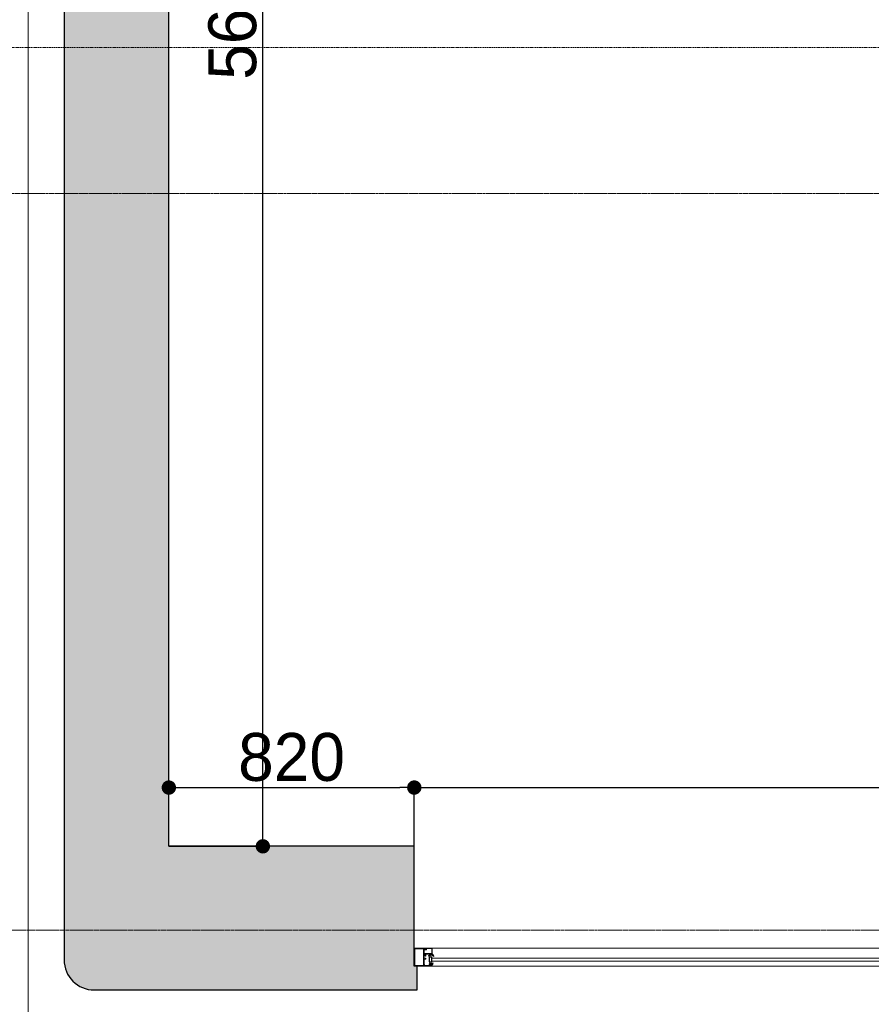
# Model space of a CAD drawing. Header units: feet. Extents: x 1537802 to 2072561, y 4461723 to 4732600.
# Tile 46 of 113: x 1842039 to 1844884, y 4637932 to 4641223. Entities that reach past the tile are written whole.
import ezdxf

# ---------------------------------------------------------------- set-up
doc = ezdxf.new("R2010")
doc.units = ezdxf.units.FT
doc.header["$MEASUREMENT"] = 0
doc.header["$PDMODE"] = 98
doc.header["$PDSIZE"] = 0.3
doc.linetypes.add('CENTER2', pattern=[1.125, 0.75, -0.125, 0.125, -0.125])
doc.linetypes.add('HIDDEN-2-1', pattern=[3, 2, -1])
doc.layers.add('CAM', color=154, linetype='Continuous')
doc.layers.add('ZOMEBI', color=20, linetype='Continuous')
doc.layers.add('gor', color=251, linetype='Continuous', lineweight=5)
doc.dimstyles.new('ZO M100 Ark', dxfattribs={"dimscale": 8, "dimtxt": 8, "dimasz": 3, "dimexe": 0.5, "dimexo": 0, "dimgap": 2, "dimtad": 1, "dimtoh": 1, "dimdec": 0, "dimlfac": 10, "dimzin": 9, "dimtxsty": 'Standard', "dimblk": 'OBLIQUE', "dimcen": 2.5085, "dimdle": 0.5, "dimclrd": 20, "dimclre": 20, "dimclrt": 20, "dimadec": 0, "dimazin": 0, "dimtfac": 1, "dimtdec": 0, "dimtofl": 0, "dimtmove": 0, "dimatfit": 3, "dimfxl": 1, "dimarcsym": 0})

# ---------------------------------------------------------------- blocks, each defined once
blk = doc.blocks.new('_Dot')
at = {"color": 0, "linetype": 'ByBlock', "lineweight": -2}
blk.add_line((-0.5, 0), (-1, 0), dxfattribs=at)
at = {"color": 0, "linetype": 'ByBlock', "lineweight": 40, "const_width": 0.5}
blk.add_lwpolyline([(-0.25, 0, 1), (0.25, 0, 1)], format="xyb", close=True, dxfattribs=at)
blk = doc.blocks.new('*D5638')
at = {"layer": 'Defpoints', "color": 0, "lineweight": 30, "transparency": 16777216}
for p in [(1842536.9, 4644059.8), (1842851, 4644059.8), (1842536.9, 4638459.8)]:
    blk.add_point(p, dxfattribs=at)
at = {"layer": 'ZOMEBI', "color": 5, "lineweight": -2, "transparency": 16777216}
for p, q in [((1842536.9, 4644059.8), (1842871, 4644059.8)), ((1842851, 4638507.8), (1842851, 4644011.8)), ((1842536.9, 4638459.8), (1842871, 4638459.8))]:
    blk.add_line(p, q, dxfattribs=at)
at = {"layer": 'ZOMEBI', "color": 5, "lineweight": -2, "transparency": 16777216, "xscale": 48, "yscale": 48, "zscale": 48}
for p, rotation in [((1842851, 4644059.8), 90), ((1842851, 4638459.8), 270)]:
    blk.add_blockref('_Dot', p, dxfattribs=dict(at, rotation=rotation))
at = {"layer": 'ZOMEBI', "color": 5, "lineweight": 5, "transparency": 16777216, "insert": (1842749.9, 4641259.8), "char_height": 160, "attachment_point": 5, "rotation": 90}
blk.add_mtext('5600', dxfattribs=at)
blk = doc.blocks.new('*D5668')
at = {"layer": 'Defpoints', "color": 0, "lineweight": 30, "transparency": 16777216}
for p in [(1843356.9, 4638656.2), (1842536.9, 4638459.8), (1843356.9, 4638459.8)]:
    blk.add_point(p, dxfattribs=at)
at = {"layer": 'ZOMEBI', "color": 5, "lineweight": -2, "transparency": 16777216}
for p, q in [((1842536.9, 4638459.8), (1842536.9, 4638676.2)), ((1843356.9, 4638459.8), (1843356.9, 4638676.2)), ((1842584.9, 4638656.2), (1843308.9, 4638656.2))]:
    blk.add_line(p, q, dxfattribs=at)
at = {"layer": 'ZOMEBI', "color": 5, "lineweight": -2, "transparency": 16777216, "xscale": 48, "yscale": 48, "zscale": 48, "rotation": 180}
blk.add_blockref('_Dot', (1842536.9, 4638656.2), dxfattribs=at)
at = {"layer": 'ZOMEBI', "color": 5, "lineweight": -2, "transparency": 16777216, "xscale": 48, "yscale": 48, "zscale": 48}
blk.add_blockref('_Dot', (1843356.9, 4638656.2), dxfattribs=at)
at = {"layer": 'ZOMEBI', "color": 5, "lineweight": 5, "transparency": 16777216, "insert": (1842946.9, 4638757.4), "char_height": 160, "attachment_point": 5}
blk.add_mtext('820', dxfattribs=at)
blk = doc.blocks.new('*D5669')
at = {"layer": 'Defpoints', "color": 0, "lineweight": 30, "transparency": 16777216}
for p in [(1847656.9, 4638656.2), (1843356.9, 4638459.8), (1847656.9, 4638459.8)]:
    blk.add_point(p, dxfattribs=at)
at = {"layer": 'ZOMEBI', "color": 5, "lineweight": -2, "transparency": 16777216}
for p, q in [((1843356.9, 4638459.8), (1843356.9, 4638676.2)), ((1847656.9, 4638459.8), (1847656.9, 4638676.2)), ((1843404.9, 4638656.2), (1847608.9, 4638656.2))]:
    blk.add_line(p, q, dxfattribs=at)
at = {"layer": 'ZOMEBI', "color": 5, "lineweight": -2, "transparency": 16777216, "xscale": 48, "yscale": 48, "zscale": 48, "rotation": 180}
blk.add_blockref('_Dot', (1843356.9, 4638656.2), dxfattribs=at)
at = {"layer": 'ZOMEBI', "color": 5, "lineweight": -2, "transparency": 16777216, "xscale": 48, "yscale": 48, "zscale": 48}
blk.add_blockref('_Dot', (1847656.9, 4638656.2), dxfattribs=at)
at = {"layer": 'ZOMEBI', "color": 5, "lineweight": 5, "transparency": 16777216, "insert": (1845506.9, 4638757.4), "char_height": 160, "attachment_point": 5}
blk.add_mtext('4300', dxfattribs=at)

msp = doc.modelspace()

# ---------------------------------------------------------------- hatches: boundary and pattern name
at = {"lineweight": 0}
h = msp.add_hatch(dxfattribs=at)
h.set_pattern_fill('AR-CONC', color=256, scale=30)
h.set_pattern_definition([(50, (1722928.16, 4665858.79), (215.17805, -18.82564), [22.5, -247.5]), (355, (1722928.16, 4665858.79), (-41.6254, 225.65764), [18, -198]), (100.45144, (1722946.1, 4665857.22), (173.55265, 206.832), [19.12206, -210.34263]), (46.1842, (1722928.16, 4665918.8), (320.1724, -49.6558), [33.75, -371.25]), (96.63564, (1722954.84, 4665914.65), (280.3986, 292.2356), [28.6831, -315.5141]), (351.18416, (1722928.16, 4665918.8), (280.3986, 292.2356), [27, -297]), (21, (1722958.16, 4665903.79), (179.07212, -120.78567), [22.5, -247.5]), (326, (1722958.16, 4665903.79), (72.9946, 217.545), [18, -198]), (71.45144, (1722973.08, 4665893.72), (252.0667, 96.75935), [19.12206, -210.34263]), (37.5, (1722928.16, 4665858.79), (3.647957, 99.868156), [0, -195.6, 0, -201, 0, -198.75]), (7.5, (1722928.16, 4665858.79), (78.92086, 118.323514), [0, -114.6, 0, -191.1, 0, -75.75]), (327.5, (1722861.26, 4665858.79), (160.14673, -6.76646), [0, -75, 0, -234, 0, -310.5]), (317.5, (1722831.26, 4665858.79), (174.95585, 30.0315), [0, -97.5, 0, -155.4, 0, -220.5])])
edge = h.paths.add_edge_path()
edge.add_line((1843572.7, 4647234.4), (1843429.6, 4647234.4))
edge.add_line((1843429.6, 4647234.4), (1843429.6, 4647124.1))
edge.add_line((1843429.6, 4647124.1), (1843339.6, 4647355.3))
edge.add_line((1843339.6, 4647355.3), (1843339.6, 4647234.4))
edge.add_line((1843339.6, 4647234.4), (1843172.7, 4647234.4))
edge.add_line((1843172.7, 4647234.4), (1843172.7, 4644409.8))
edge.add_line((1843172.7, 4644409.8), (1842286.9, 4644409.8))
edge.add_arc((1842286.9, 4644309.8), 100, 90, 180)
edge.add_line((1842186.9, 4644309.8), (1842186.9, 4638079.8))
edge.add_arc((1842286.9, 4638079.8), 100, 180, 270)
edge.add_line((1842286.9, 4637979.8), (1843366.9, 4637979.8))
edge.add_line((1843366.9, 4637979.8), (1843366.9, 4638059.8))
edge.add_line((1843366.9, 4638059.8), (1843356.9, 4638059.8))
edge.add_line((1843356.9, 4638059.8), (1843356.9, 4638459.8))
edge.add_line((1843356.9, 4638459.8), (1842536.9, 4638459.8))
edge.add_line((1842536.9, 4638459.8), (1842536.9, 4644059.8))
edge.add_line((1842536.9, 4644059.8), (1849460.5, 4644059.8))
edge.add_line((1849460.5, 4644059.8), (1849695.8, 4643824.5))
edge.add_line((1849695.8, 4643824.5), (1849978.7, 4644107.3))
edge.add_line((1849978.7, 4644107.3), (1849879.7, 4644206.3))
edge.add_line((1849879.7, 4644206.3), (1850933.3, 4645259.9))
edge.add_line((1850933.3, 4645259.9), (1851095.9, 4645097.3))
edge.add_line((1851095.9, 4645097.3), (1851166.6, 4645168))
edge.add_line((1851166.6, 4645168), (1851004, 4645330.6))
edge.add_line((1851004, 4645330.6), (1851159.6, 4645486.2))
edge.add_line((1851159.6, 4645486.2), (1850982.8, 4645663))
edge.add_line((1850982.8, 4645663), (1849568.6, 4644248.7))
edge.add_line((1849568.6, 4644248.7), (1849334.9, 4644482.4))
edge.add_line((1849334.9, 4644482.4), (1849334.9, 4646575.1))
edge.add_line((1849334.9, 4646575.1), (1851894.9, 4646575.1))
edge.add_line((1851894.9, 4646575.1), (1851583.8, 4646264))
edge.add_line((1851583.8, 4646264), (1851760.6, 4646087.2))
edge.add_line((1851760.6, 4646087.2), (1851993.9, 4646320.6))
edge.add_line((1851993.9, 4646320.6), (1852842.5, 4645472))
edge.add_line((1852842.5, 4645472), (1851852.5, 4644482.1))
edge.add_line((1851852.5, 4644482.1), (1851824.2, 4644510.4))
edge.add_line((1851824.2, 4644510.4), (1851753.5, 4644439.7))
edge.add_line((1851753.5, 4644439.7), (1851852.5, 4644340.7))
edge.add_line((1851852.5, 4644340.7), (1852913.2, 4645401.3))
edge.add_line((1852913.2, 4645401.3), (1855699.2, 4642615.3))
edge.add_line((1855699.2, 4642615.3), (1854638.5, 4641554.7))
edge.add_line((1854638.5, 4641554.7), (1854709.2, 4641484))
edge.add_line((1854709.2, 4641484), (1855769.9, 4642544.6))
edge.add_line((1855769.9, 4642544.6), (1856236.6, 4642077.9))
edge.add_line((1856236.6, 4642077.9), (1856519.4, 4642360.8))
edge.add_line((1856519.4, 4642360.8), (1857375, 4643216.4))
edge.add_line((1857375, 4643216.4), (1858207.4, 4643216.4))
edge.add_line((1858207.4, 4643216.4), (1858207.4, 4641264.8))
edge.add_line((1858207.4, 4641264.8), (1857615.4, 4641264.8))
edge.add_line((1857615.4, 4641264.8), (1857059.6, 4641820.6))
edge.add_line((1857059.6, 4641820.6), (1856776.8, 4641537.8))
edge.add_line((1856776.8, 4641537.8), (1857802.1, 4640512.5))
edge.add_line((1857802.1, 4640512.5), (1857448.5, 4640158.9))
edge.add_line((1857448.5, 4640158.9), (1857547.5, 4640059.9))
edge.add_line((1857547.5, 4640059.9), (1857589.9, 4640017.5))
edge.add_line((1857589.9, 4640017.5), (1857731.3, 4639876.1))
edge.add_line((1857731.3, 4639876.1), (1858407.4, 4640553))
edge.add_line((1858407.4, 4640553), (1858407.4, 4643607.7))
edge.add_line((1858407.4, 4643607.7), (1858207.4, 4643607.7))
edge.add_line((1858207.4, 4643607.7), (1858207.4, 4643366.4))
edge.add_line((1858207.4, 4643366.4), (1857312.9, 4643366.4))
edge.add_line((1857312.9, 4643366.4), (1856413.4, 4642466.8))
edge.add_line((1856413.4, 4642466.8), (1855746, 4643134.2))
edge.add_line((1855746, 4643134.2), (1857069.5, 4644457.7))
edge.add_line((1857069.5, 4644457.7), (1858207.4, 4644457.7))
edge.add_line((1858207.4, 4644457.7), (1858207.4, 4644407.7))
edge.add_line((1858207.4, 4644407.7), (1858407.4, 4644407.7))
edge.add_line((1858407.4, 4644407.7), (1858407.4, 4644807.7))
edge.add_line((1858407.4, 4644807.7), (1858207.4, 4644807.7))
edge.add_line((1858207.4, 4644807.7), (1858207.4, 4644587.7))
edge.add_line((1858207.4, 4644587.7), (1856991.1, 4644587.7))
edge.add_line((1856991.1, 4644587.7), (1855641.8, 4643238.4))
edge.add_line((1855641.8, 4643238.4), (1852702.5, 4646177.7))
edge.add_line((1852702.5, 4646177.7), (1853262.5, 4646177.7))
edge.add_line((1853262.5, 4646177.7), (1853262.5, 4646337.7))
edge.add_line((1853262.5, 4646337.7), (1854957.4, 4646337.7))
edge.add_line((1854957.4, 4646337.7), (1854957.4, 4646737.7))
edge.add_line((1854957.4, 4646737.7), (1849334.9, 4646737.7))
edge.add_line((1849334.9, 4646737.7), (1849334.9, 4647234.4))
edge.add_line((1849334.9, 4647234.4), (1849191.8, 4647234.4))
edge.add_line((1849191.8, 4647234.4), (1849191.8, 4647124.1))
edge.add_line((1849191.8, 4647124.1), (1849101.8, 4647355.3))
edge.add_line((1849101.8, 4647355.3), (1849101.8, 4647234.4))
edge.add_line((1849101.8, 4647234.4), (1848934.9, 4647234.4))
edge.add_line((1848934.9, 4647234.4), (1848934.9, 4644409.8))
edge.add_line((1848934.9, 4644409.8), (1843572.7, 4644409.8))
edge.add_line((1843572.7, 4644409.8), (1843572.7, 4647234.4))
h.paths.add_polyline_path([(1858407.4, 4645607.7), (1858407.4, 4646737.7), (1856887.4, 4646737.7), (1856887.4, 4646337.7), (1858007.4, 4646337.7), (1858007.4, 4646137.7), (1858207.4, 4646137.7), (1858207.4, 4645607.7)], flags=17)
h.paths.add_polyline_path([(1852296.9, 4637959.8), (1852296.9, 4638459.8), (1852836.9, 4638459.8), (1853190.5, 4638106.3), (1852933.6, 4637849.4), (1852922.2, 4637860.8), (1852809, 4637747.7), (1852596.9, 4637959.8)])
h.paths.add_polyline_path([(1853231.4, 4640288.9), (1853556.7, 4640614.2), (1853768.8, 4640402.1), (1853443.5, 4640076.8)], flags=17)
h.paths.add_polyline_path([(1847656.9, 4638459.8), (1847656.9, 4638059.8), (1847626.9, 4638059.8), (1847626.9, 4637979.8), (1848116.9, 4637979.8), (1848116.9, 4638459.8)], flags=17)
edge = h.paths.add_edge_path()
edge.add_line((1855532.2, 4638242.6), (1855793.9, 4637981))
edge.add_arc((1856002.5, 4638274.5), 360, 234.5931, 395.4069)
edge.add_line((1856295.9, 4638483.1), (1856034.3, 4638744.7))
edge.add_line((1856034.3, 4638744.7), (1855532.2, 4638242.6))
edge = h.paths.add_edge_path()
edge.add_line((1861544.2, 4648041.9), (1859684.4, 4648041.9))
edge.add_line((1859684.4, 4648041.9), (1859684.4, 4640891.9))
edge.add_line((1859684.4, 4640891.9), (1859484.2, 4640828.5))
edge.add_arc((1860008.6, 4640924.4), 533.1, 190.365, 267.3798)
edge.add_line((1859984.2, 4640391.9), (1860084.2, 4640391.9))
edge.add_line((1860084.2, 4640391.9), (1860084.2, 4640941.9))
edge.add_line((1860084.2, 4640941.9), (1859984.2, 4640941.9))
edge.add_line((1859984.2, 4640941.9), (1859984.2, 4643341.9))
edge.add_line((1859984.2, 4643341.9), (1862564.2, 4643341.9))
edge.add_line((1862564.2, 4643341.9), (1862564.2, 4643441.9))
edge.add_line((1862564.2, 4643441.9), (1859984.2, 4643441.9))
edge.add_line((1859984.2, 4643441.9), (1859984.2, 4645371.9))
edge.add_line((1859984.2, 4645371.9), (1863274.2, 4645371.9))
edge.add_line((1863274.2, 4645371.9), (1863274.2, 4645471.9))
edge.add_line((1863274.2, 4645471.9), (1859984.2, 4645471.9))
edge.add_line((1859984.2, 4645471.9), (1859984.2, 4647571.9))
edge.add_line((1859984.2, 4647571.9), (1860144.2, 4647571.9))
edge.add_line((1860144.2, 4647571.9), (1860144.2, 4647741.9))
edge.add_line((1860144.2, 4647741.9), (1861544.2, 4647741.9))
edge.add_line((1861544.2, 4647741.9), (1861544.2, 4648041.9))
h.paths.add_polyline_path([(1862044.2, 4648041.9), (1862044.2, 4647741.9), (1864084.2, 4647741.9), (1864084.2, 4647541.9), (1864194.2, 4647541.9), (1864194.2, 4645471.9), (1864074.2, 4645471.9), (1864074.2, 4645371.9), (1864194.2, 4645371.9), (1864194.2, 4640891.9), (1864084.2, 4640891.9), (1864084.2, 4640391.9), (1864644.2, 4640391.9), (1864644.2, 4640891.9), (1864534.2, 4640891.9), (1864534.2, 4647531.9), (1864654.2, 4647531.9), (1864654.2, 4647741.9), (1868614.2, 4647741.9), (1868614.2, 4647541.9), (1868734.2, 4647541.9), (1868734.2, 4640891.9), (1868614.2, 4640891.9), (1868614.2, 4640391.9), (1869134.2, 4640391.9), (1869134.2, 4640891.9), (1869034.2, 4640891.9), (1869034.2, 4647521.9), (1869114.2, 4647521.9), (1869114.2, 4647741.9), (1869614.2, 4647741.9), (1869614.2, 4647891.9), (1869589.2, 4647891.9), (1869589.2, 4648041.9), (1869489.2, 4648041.9), (1869489.2, 4648571.9), (1869089.2, 4648571.9), (1869089.2, 4648041.9)])
h.paths.add_polyline_path([(1871929.2, 4648041.9), (1871929.2, 4652371.9), (1869089.2, 4652371.9), (1869089.2, 4649431.9), (1869289.2, 4649431.9), (1869289.2, 4651971.9), (1869489.2, 4651971.9), (1869489.2, 4652171.9), (1871529.2, 4652171.9), (1871529.2, 4651971.9), (1871729.2, 4651971.9), (1871729.2, 4648041.9), (1870389.2, 4648041.9), (1870389.2, 4647891.9), (1870364.2, 4647891.9), (1870364.2, 4647741.9), (1873134.2, 4647741.9), (1873134.2, 4647541.9), (1873244.2, 4647541.9), (1873244.2, 4640891.9), (1873134.2, 4640891.9), (1873134.2, 4640391.9), (1873624.2, 4640391.9), (1873624.2, 4640891.9), (1873524.2, 4640891.9), (1873524.2, 4647541.9), (1873614.2, 4647541.9), (1873614.2, 4647741.9), (1877584.2, 4647741.9), (1877584.2, 4647541.9), (1877674.2, 4647541.9), (1877674.2, 4640891.9), (1877574.2, 4640891.9), (1877574.2, 4640391.9), (1878104.2, 4640391.9), (1878104.2, 4641001.9), (1877984.2, 4641001.9), (1877984.2, 4643401.9), (1880454.2, 4643401.9), (1880454.2, 4644211.9), (1880354.2, 4644211.9), (1880354.2, 4643501.9), (1877984.2, 4643501.9), (1877984.2, 4645587.3), (1878814.2, 4645587.3), (1878814.2, 4645687.3), (1877984.2, 4645687.3), (1877984.2, 4647541.9), (1878104.2, 4647541.9), (1878104.2, 4647741.9), (1879784.2, 4647741.9), (1879784.2, 4645687.3), (1879684.2, 4645687.3), (1879684.2, 4645587.3), (1879954.2, 4645587.3), (1879954.2, 4645687.3), (1879884.2, 4645687.3), (1879884.2, 4647741.9), (1880684.2, 4647741.9), (1880684.2, 4647541.9), (1881024.2, 4647541.9), (1882162.8, 4645687.3), (1880824.2, 4645687.3), (1880824.2, 4645587.3), (1882224.2, 4645587.3), (1884984.2, 4641091.9), (1884984.2, 4640891.9), (1884044.2, 4640891.9), (1884044.2, 4640391.9), (1885744.2, 4640391.9), (1885744.2, 4640451.9), (1881084.3, 4648041.9)])
h.paths.add_polyline_path([(1883194.2, 4640391.9), (1883194.2, 4640731.9), (1882354.2, 4640731.9), (1882354.2, 4640391.9)], flags=17)
at = {"layer": 'gor', "lineweight": 9}
h = msp.add_hatch(dxfattribs=at)
h.set_pattern_fill('ANSI37', color=256, scale=0.545448, angle=450, style=0)
h.set_pattern_definition([(315, (1831549.66, 4643158.9971), (1.22456526, 1.22456526), []), (45, (1831549.66, 4643158.9971), (-1.22456526, 1.22456526), [])])
h.paths.add_polyline_path([(1843408.8, 4638094.5), (1843405.3, 4638092.7, -0.556642), (1843404.5, 4638093.2), (1843404.5, 4638094.2, -0.273399), (1843404.8, 4638094.8), (1843412.1, 4638098.8, -0.51413), (1843413.1, 4638098.4), (1843413.2, 4638097.8), (1843416.9, 4638097.8), (1843417, 4638099.4, -0.651549), (1843418, 4638099.7, -0.097661), (1843422.3, 4638092.6, -0.81914), (1843421.6, 4638092.2, 0.331465)])
h = msp.add_hatch(dxfattribs=at)
h.set_pattern_fill('ANSI37', color=256, scale=0.545448, angle=450, style=0)
h.set_pattern_definition([(135, (1829601.3903, 4639953.1134), (-1.22456526, -1.22456526), []), (225, (1829601.3903, 4639953.1134), (1.22456526, -1.22456526), [])])
edge = h.paths.add_edge_path()
edge.add_line((1843414.7, 4638068.5), (1843413.8, 4638067.3))
edge.add_arc((1843414, 4638067.2), 0.218, 145, 270)
edge.add_line((1843414, 4638067), (1843415, 4638067))
edge.add_line((1843415, 4638067), (1843416.5, 4638068.9))
edge.add_arc((1843416.7, 4638068.7), 0.273, -35, 140, ccw=False)
edge.add_line((1843417, 4638068.5), (1843416.1, 4638067.3))
edge.add_arc((1843416.3, 4638067.2), 0.218, 145, 270)
edge.add_line((1843416.3, 4638067), (1843416.7, 4638067))
edge.add_arc((1843416.7, 4638068.6), 1.64, 270, 325)
edge.add_line((1843418, 4638067.7), (1843419.4, 4638069.7))
edge.add_arc((1843419.7, 4638069.4), 0.436, -25, 145, ccw=False)
edge.add_line((1843420.1, 4638069.2), (1843419, 4638067.1))
edge.add_arc((1843434.2, 4638059.9), 16.8, 154.4286, 164.0296)
edge.add_arc((1843417.6, 4638064.6), 0.436, 270, 344.0296, ccw=False)
edge.add_line((1843417.6, 4638064.2), (1843417.1, 4638064.2))
edge.add_line((1843417.1, 4638064.2), (1843417.1, 4638065.3))
edge.add_line((1843417.1, 4638065.3), (1843414.7, 4638065.3))
edge.add_arc((1843414.7, 4638064.7), 0.545, 89.8682, 180)
edge.add_line((1843414.1, 4638064.7), (1843414.1, 4638064.1))
edge.add_line((1843414.1, 4638064.1), (1843414.9, 4638064.1))
edge.add_arc((1843414.9, 4638064), 0.109, -11.9061, 90, ccw=False)
edge.add_arc((1843413.5, 4638064.2), 1.51, 268.5363, 351.5756, ccw=False)
edge.add_line((1843413.4, 4638062.7), (1843412.6, 4638062.7))
edge.add_line((1843412.6, 4638062.7), (1843411.5, 4638062.7))
edge.add_arc((1843411.5, 4638064.2), 1.53, 189.3291, 271.2462, ccw=False)
edge.add_arc((1843410.1, 4638064), 0.109, 90, 192.7665, ccw=False)
edge.add_line((1843410.1, 4638064.1), (1843410.8, 4638064.1))
edge.add_line((1843410.8, 4638064.1), (1843410.8, 4638064.7))
edge.add_arc((1843410.3, 4638064.7), 0.545, 0, 90)
edge.add_line((1843410.3, 4638065.3), (1843407, 4638065.3))
edge.add_arc((1843407, 4638065.5), 0.218, 180, 270, ccw=False)
edge.add_line((1843406.8, 4638065.5), (1843406.8, 4638067.2))
edge.add_arc((1843407, 4638067.2), 0.218, 79.6097, 180, ccw=False)
edge.add_arc((1843406.3, 4638063.8), 3.7, 51.6649, 79.6097, ccw=False)
edge.add_arc((1843409, 4638067.1), 0.545, 231.6649, 305)
edge.add_line((1843409.3, 4638066.7), (1843409.3, 4638066.7))
edge.add_arc((1843409.2, 4638066.9), 0.218, 305, 395)
edge.add_line((1843409.4, 4638067), (1843407.8, 4638069.2))
edge.add_arc((1843408.2, 4638069.4), 0.436, 35, 205, ccw=False)
edge.add_line((1843408.6, 4638069.7), (1843410.2, 4638067.3))
edge.add_arc((1843410.4, 4638067.4), 0.218, 215, 320)
edge.add_line((1843410.6, 4638067.2), (1843412, 4638068.9))
edge.add_arc((1843412.2, 4638068.7), 0.273, -35, 140, ccw=False)
edge.add_line((1843412.4, 4638068.5), (1843411.6, 4638067.3))
edge.add_arc((1843411.7, 4638067.2), 0.218, 145, 270)
edge.add_line((1843411.7, 4638067), (1843412.7, 4638067))
edge.add_line((1843412.7, 4638067), (1843414.2, 4638068.9))
edge.add_arc((1843414.5, 4638068.7), 0.273, -35, 140, ccw=False)
edge = h.paths.add_edge_path(flags=16)
edge.add_arc((1843412, 4638063.9), 0.327, 180, 268.2055)
edge.add_arc((1843412.5, 4638085.7), 22.1, 268.7015, 271.2985)
edge.add_arc((1843413, 4638063.9), 0.327, 271.7945, 360)
edge.add_line((1843413.3, 4638063.9), (1843413.3, 4638065.1))
edge.add_arc((1843413, 4638065.1), 0.327, 0, 90)
edge.add_line((1843413, 4638065.4), (1843412, 4638065.4))
edge.add_arc((1843412, 4638065.1), 0.327, 90, 180)
edge.add_line((1843411.7, 4638065.1), (1843411.7, 4638063.9))

# ---------------------------------------------------------------- linework, layer by layer
at = {"lineweight": 30, "elevation": -26089.3}
msp.add_lwpolyline([(1848934.9, 4644409.8), (1843572.7, 4644409.8), (1843572.7, 4647234.4), (1843429.6, 4647234.4), (1843429.6, 4647124.1), (1843339.6, 4647355.3), (1843339.6, 4647234.4), (1843172.7, 4647234.4), (1843172.7, 4644409.8), (1842286.9, 4644409.8, 0.414214), (1842186.9, 4644309.8), (1842186.9, 4638079.8, 0.414214), (1842286.9, 4637979.8), (1843366.9, 4637979.8), (1843366.9, 4638059.8), (1843356.9, 4638059.8), (1843356.9, 4638459.8), (1842536.9, 4638459.8), (1842536.9, 4644059.8), (1849460.5, 4644059.8)], format="xyb", dxfattribs=at)
at = {"linetype": 'ByBlock', "lineweight": 9, "ltscale": 0.5, "elevation": -26089.3}
msp.add_lwpolyline([(1852696.9, 4637859.8), (1851096.9, 4637859.8), (1851096.9, 4636919.8), (1849096.9, 4636919.8), (1849096.9, 4637859.8), (1842066.9, 4637859.8), (1842066.9, 4644529.8), (1843172.7, 4644529.8)], dxfattribs=at)
at = {"color": 1, "linetype": 'HIDDEN-2-1', "lineweight": 9, "ltscale": 2, "elevation": -26089.3}
msp.add_lwpolyline([(1885744.2, 4640391.9), (1885744.2, 4640353), (1858349.9, 4640353), (1856417.1, 4638418.7), (1856417.1, 4637859.8), (1855729.8, 4637859.8), (1854859.1, 4636989.1), (1853426.2, 4636989.1), (1852555.5, 4637859.8), (1842066.9, 4637859.8), (1842066.9, 4644409.8), (1842286.9, 4644409.8)], dxfattribs=at)
msp.add_lwpolyline([(1867086.9, 4641129.8), (1836826.9, 4641129.8), (1836826.9, 4620629.8), (1867086.9, 4620629.8)], close=True, dxfattribs=at)
at = {"color": 204, "linetype": 'CENTER2', "lineweight": 9, "ltscale": 10, "elevation": -26089.3}
for points in [[(1886108, 4640641.9), (1836345.8, 4640641.9)], [(1836345.8, 4638179.8), (1886108, 4638179.8)]]:
    msp.add_lwpolyline(points, dxfattribs=at)
at = {"linetype": 'ByBlock', "lineweight": 9, "ltscale": 0.5, "elevation": -26089.3}
for points in [[(1843356.9, 4638059.8), (1843356.9, 4638119.8), (1847656.9, 4638119.8), (1847656.9, 4638059.8)], [(1844998.3, 4638076.5), (1843415.3, 4638076.5), (1843415.3, 4638086.5), (1844998.3, 4638086.5)]]:
    msp.add_lwpolyline(points, close=True, dxfattribs=at)
at = {"lineweight": 9, "elevation": -26089.3}
msp.add_lwpolyline([(1843356.9, 4638059.8), (1843416.4, 4638059.8, 0.414214), (1843416.6, 4638060), (1843416.6, 4638064.7, 0.414216), (1843416.1, 4638065.3), (1843415, 4638065.3, 0.341994), (1843414, 4638064.5, 0.490316), (1843414.1, 4638064.4), (1843415.2, 4638064.4), (1843415.2, 4638061.5), (1843409.8, 4638061.5), (1843409.8, 4638064.4), (1843410.6, 4638064.4, 0.490316), (1843410.7, 4638064.5, 0.341994), (1843409.8, 4638065.3), (1843408.4, 4638065.3), (1843408.4, 4638064.6), (1843407.4, 4638064.6), (1843407.4, 4638063.5), (1843408.4, 4638063.5), (1843408.4, 4638062), (1843390.2, 4638062), (1843390.2, 4638063.5), (1843391.3, 4638063.5), (1843391.3, 4638064.6), (1843390.2, 4638064.6), (1843390.2, 4638073.1), (1843389.7, 4638073.7), (1843390.2, 4638074.2), (1843390.2, 4638082.7), (1843394.8, 4638082.7, 0.414214), (1843395.9, 4638083.8), (1843395.9, 4638085.4, 0.414214), (1843395.1, 4638086.2), (1843394.4, 4638086.2), (1843394.4, 4638084.2), (1843390.2, 4638084.2), (1843390.2, 4638094.7), (1843394.4, 4638094.7), (1843394.4, 4638092.7), (1843395.1, 4638092.7, 0.414214), (1843395.9, 4638093.5), (1843395.9, 4638094.9), (1843395.9, 4638098.5, 0.414214), (1843394.8, 4638099.6), (1843394, 4638099.6), (1843394, 4638096.9), (1843390.2, 4638096.9), (1843390.2, 4638106.7), (1843389.7, 4638107.3), (1843390.2, 4638107.8), (1843390.2, 4638117.6), (1843394, 4638117.6), (1843394, 4638114.9), (1843394.8, 4638114.9, 0.414214), (1843395.9, 4638116), (1843395.9, 4638119.8), (1843356.9, 4638119.8), (1843356.9, 4638059.8)], format="xyb", dxfattribs=at)
msp.add_lwpolyline([(1843359.1, 4638117.6), (1843388, 4638117.6), (1843388, 4638062), (1843359.1, 4638062), (1843359.1, 4638117.6)], dxfattribs=at)
msp.add_lwpolyline([(1843396.7, 4638115.2, -0.414214), (1843396.2, 4638114.7), (1843393.6, 4638114.7), (1843393.1, 4638115.5, 0.414205), (1843392.7, 4638115.6), (1843391.1, 4638114.7, 0.772881), (1843391.4, 4638113.4), (1843397.5, 4638113.4, 0.414231), (1843398, 4638113.9), (1843398, 4638118.5), (1843415.4, 4638118.5), (1843415.4, 4638101.1), (1843391.1, 4638101.1, 0.414214), (1843390.7, 4638100.8), (1843390.7, 4638100.4, 0.256041), (1843390.9, 4638100.2), (1843393.3, 4638098.7, 0.538245), (1843393.6, 4638098.9), (1843393.6, 4638099.8), (1843400.5, 4638099.8), (1843400.9, 4638099.5), (1843401.2, 4638099.8), (1843407.8, 4638099.8), (1843408.1, 4638099.5), (1843408.4, 4638099.8), (1843413.2, 4638099.8), (1843413.2, 4638099.7, 0.371334), (1843413.6, 4638099.2), (1843415.4, 4638099), (1843416.3, 4638099, 0.413739), (1843416.6, 4638099.3), (1843416.6, 4638119.3, 0.414214), (1843416.1, 4638119.8), (1843396.7, 4638119.8, 0.414214), (1843396.2, 4638119.3), (1843396.2, 4638119, 0.414214), (1843396.7, 4638118.5), (1843396.7, 4638118.5)], format="xyb", close=True, dxfattribs=at)
at = {"layer": 'CAM', "lineweight": 9, "elevation": -26089.3}
for points in [[(1843415.3, 4638090.3), (1843415.3, 4638072.8), (1843409, 4638072.8), (1843406.9, 4638075), (1843406.9, 4638088.1), (1843409, 4638090.3)], [(1843414.5, 4638089.5), (1843409.4, 4638089.5), (1843407.6, 4638087.8), (1843407.6, 4638075.3), (1843409.4, 4638073.6), (1843414.5, 4638073.6)]]:
    msp.add_lwpolyline(points, close=True, dxfattribs=at)
at = {"layer": 'gor', "lineweight": 9, "elevation": -26089.3}
for points in [[(1843404.8, 4638094.8), (1843412.1, 4638098.8, -0.51413), (1843413.1, 4638098.4), (1843413.2, 4638097.8), (1843416.9, 4638097.8), (1843417, 4638099.4, -0.651549), (1843418, 4638099.7, -0.097661), (1843422.3, 4638092.6, -0.81914), (1843421.6, 4638092.2, 0.331465), (1843408.8, 4638094.5), (1843405.3, 4638092.7, -0.556642), (1843404.5, 4638093.2), (1843404.5, 4638094.2, -0.273399)], [(1843414.7, 4638068.5), (1843413.8, 4638067.3, 0.606815), (1843414, 4638067), (1843415, 4638067), (1843416.5, 4638068.9, -0.957292), (1843417, 4638068.5), (1843416.1, 4638067.3, 0.606815), (1843416.3, 4638067), (1843416.7, 4638067, 0.244698), (1843418, 4638067.7), (1843419.4, 4638069.7, -0.916331), (1843420.1, 4638069.2), (1843419, 4638067.1, 0.041917), (1843418, 4638064.5, -0.334739), (1843417.6, 4638064.2), (1843417.1, 4638064.2), (1843417.1, 4638065.3), (1843414.7, 4638065.3, 0.414887), (1843414.1, 4638064.7), (1843414.1, 4638064.1), (1843414.9, 4638064.1, -0.476473), (1843415, 4638064, -0.379062), (1843413.4, 4638062.7), (1843412.6, 4638062.7), (1843411.5, 4638062.7, -0.373473), (1843410, 4638064, -0.481087), (1843410.1, 4638064.1), (1843410.8, 4638064.1), (1843410.8, 4638064.7, 0.414214), (1843410.3, 4638065.3), (1843407, 4638065.3, -0.414214), (1843406.8, 4638065.5), (1843406.8, 4638067.2, -0.468383), (1843407, 4638067.4, -0.12254), (1843408.6, 4638066.7, 0.331373), (1843409.3, 4638066.7), (1843409.3, 4638066.7, 0.414214), (1843409.4, 4638067), (1843407.8, 4638069.2, -0.916331), (1843408.6, 4638069.7), (1843410.2, 4638067.3, 0.493145), (1843410.6, 4638067.2), (1843412, 4638068.9, -0.957292), (1843412.4, 4638068.5), (1843411.6, 4638067.3, 0.606815), (1843411.7, 4638067), (1843412.7, 4638067), (1843414.2, 4638068.9, -0.957292)], [(1843411.7, 4638063.9, 0.40507), (1843412, 4638063.6, 0.011332), (1843413, 4638063.6, 0.40507), (1843413.3, 4638063.9), (1843413.3, 4638065.1, 0.414214), (1843413, 4638065.4), (1843412, 4638065.4, 0.414214), (1843411.7, 4638065.1)]]:
    msp.add_lwpolyline(points, format="xyb", close=True, dxfattribs=at)

# ---------------------------------------------------------------- dimensions: what is measured, and where the dimension line sits
at = {"layer": 'ZOMEBI', "color": 3, "lineweight": 5}
dim = msp.add_linear_dim(base=(1842851, 4644059.8, -26089.3), p1=(1842536.9, 4638459.8, -26089.3), p2=(1842536.9, 4644059.8, -26089.3), angle=90, dimstyle='ZO M100 Ark', override={"dimscale": 40, "dimtxt": 4, "dimasz": 1.2, "dimgap": 0.5, "dimlfac": 1, "dimblk1": 'Dot', "dimblk2": 'Dot', "dimsah": 1, "dimclrd": 5, "dimclre": 5, "dimclrt": 5, "dimfxl": 0.18, "dimarcsym": 1}, dxfattribs=at)
dim.commit()
dim.dimension.update_dxf_attribs({"geometry": '*D5638', "text_midpoint": (1842749.9, 4641259.8, -26089.3)})
for base, p1, p2, picture, middle in [((1843356.9, 4638656.2, -26089.3), (1842536.9, 4638459.8, -26089.3), (1843356.9, 4638459.8, -26089.3), '*D5668', (1842946.9, 4638757.4, -26089.3)), ((1847656.9, 4638656.2, -26089.3), (1843356.9, 4638459.8, -26089.3), (1847656.9, 4638459.8, -26089.3), '*D5669', (1845506.9, 4638757.4, -26089.3))]:
    dim = msp.add_linear_dim(base=base, p1=p1, p2=p2, dimstyle='ZO M100 Ark', override={"dimscale": 40, "dimtxt": 4, "dimasz": 1.2, "dimgap": 0.5, "dimlfac": 1, "dimblk1": 'Dot', "dimblk2": 'Dot', "dimsah": 1, "dimclrd": 5, "dimclre": 5, "dimclrt": 5, "dimfxl": 0.18, "dimarcsym": 1}, dxfattribs=at)
    dim.commit()
    dim.dimension.update_dxf_attribs({"geometry": picture, "text_midpoint": middle})

doc.saveas('drawing.dxf')
